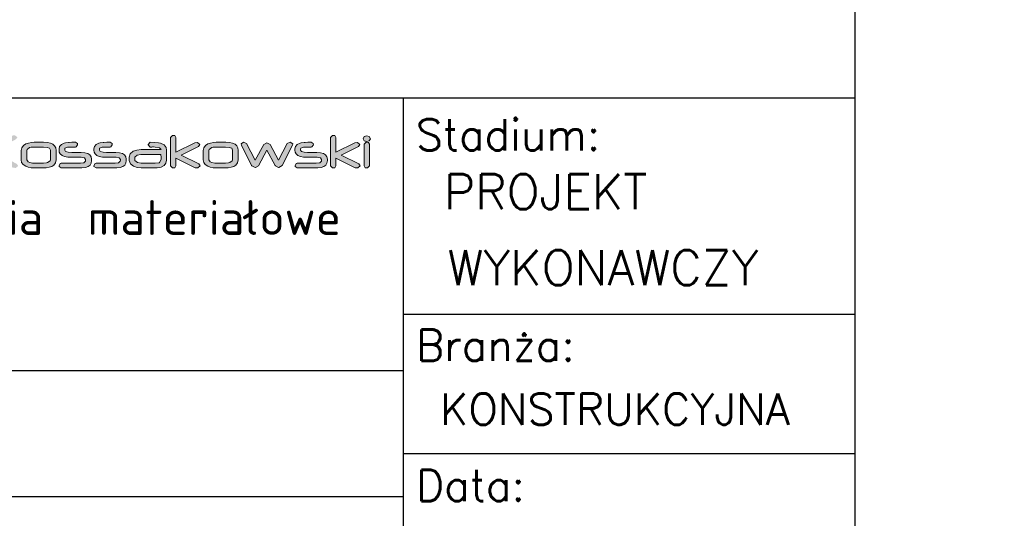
# Model space of a CAD drawing. Header units: millimetres. Extents: x -34919 to 306996, y -293018 to -145733.
# Tile 236 of 256: x 96633 to 97175, y -195855 to -195581. Entities that reach past the tile are written whole.
import ezdxf
from ezdxf.enums import TextEntityAlignment as Align

# ---------------------------------------------------------------- set-up
doc = ezdxf.new("R2010")
doc.units = ezdxf.units.MM
doc.header["$LTSCALE"] = 3
doc.layers.add('Prz', color=5, linetype='Continuous')
doc.layers.add('TABELA', color=7, linetype='Continuous')
doc.layers.add('SIATKA', color=5, linetype='Continuous', lineweight=18)
doc.styles.add('Annotative', font='txt')
doc.styles.add('NOVE3', font='romans.shx', dxfattribs={"width": 0.7})
doc.styles.add('ROMANS', font='romans.shx')

# ---------------------------------------------------------------- blocks, each defined once
blk = doc.blocks.new('structure pro')
h = blk.add_hatch(color=7)
h.dxf.hatch_style = 1
h.paths.add_polyline_path([(739.2, 22.6), (739.75, 24.09), (741.79, 25.19), (745.17, 25.58), (748.07, 25.58), (749.33, 27.39), (749.17, 28.65), (747.37, 29.9), (747.13, 29.9), (743.75, 29.75), (741, 29.43), (738.81, 28.88), (738.33, 28.65), (735.98, 27.23), (734.56, 25.19), (734.09, 22.6), (734.09, 8.31), (734.09, 7.76), (735.9, 6.34), (738.18, 6.5), (739.2, 8.31)])
h.paths.add_polyline_path([(553.28, 43.25), (550.33, 45.35), (549.87, 45.35), (544.24, 45.15), (539.6, 44.63), (536, 43.65), (535.15, 43.39), (531.22, 40.96), (528.86, 37.63), (528.08, 33.24), (528.08, 9.48), (528.21, 8.44), (531.15, 6.21), (534.95, 6.47), (536.72, 9.42), (536.72, 33.24), (537.63, 35.79), (540.91, 37.56), (546.6, 38.22), (551.38, 38.28), (553.54, 41.29)])
h.paths.add_polyline_path([(115.83, 43.25), (112.82, 45.35), (112.42, 45.35), (106.8, 45.15), (102.15, 44.63), (98.48, 43.65), (97.7, 43.39), (93.77, 40.96), (91.42, 37.63), (90.63, 33.24), (90.63, 9.48), (90.7, 8.44), (93.71, 6.21), (97.44, 6.47), (99.2, 9.42), (99.2, 33.24), (100.12, 35.79), (103.46, 37.56), (109.15, 38.22), (113.93, 38.28), (116.02, 41.29)])
h.paths.add_polyline_path([(1436.84, 35.09), (1434.56, 35.72), (1432.28, 35.09), (1431.18, 33.12), (1432.28, 31.08), (1434.56, 30.45), (1436.84, 31.08), (1437.86, 33.12)])
h.paths.add_polyline_path([(1436.13, 29.75), (1433.93, 29.98), (1432.05, 28.02), (1432.05, 8.31), (1432.99, 6.58), (1435.27, 6.34), (1437.15, 8.31), (1437.15, 28.02)])
h.paths.add_polyline_path([(1405.27, 36.11), (1403.07, 36.19), (1401.18, 34.3), (1401.18, 8.31), (1403.07, 6.34), (1405.27, 6.58), (1406.29, 8.31), (1406.29, 15.45), (1423.96, 6.58), (1426.47, 6.34), (1428.59, 8.15), (1427.33, 10.03), (1411.08, 18.12), (1426.94, 26.06), (1428.28, 27.86), (1426.08, 29.67), (1423.72, 29.51), (1406.29, 20.79), (1406.29, 34.3)])
h.paths.add_polyline_path([(1385.4, 28.65), (1383.59, 29.9), (1380.45, 29.83), (1377.94, 29.75), (1377.15, 29.67), (1374.48, 29.35), (1373.38, 29.04), (1370.71, 27.86), (1369.14, 26.13), (1368.67, 23.86), (1368.67, 22.6), (1368.82, 20.95), (1369.77, 19.22), (1371.34, 17.81), (1373.62, 16.87), (1376.6, 16.32), (1380.21, 16.08), (1388.62, 16.08), (1389.09, 16.08), (1392.07, 15.53), (1393.01, 13.96), (1393.01, 13.1), (1392.94, 12.47), (1391.44, 11.13), (1388.22, 10.74), (1370.71, 10.74), (1369.77, 10.51), (1368.75, 8.31), (1368.82, 7.68), (1370.71, 6.34), (1388.14, 6.34), (1389.64, 6.42), (1392.78, 6.81), (1395.21, 7.68), (1397.02, 9.01), (1398.04, 10.82), (1398.43, 13.1), (1398.43, 14.2), (1398.43, 14.35), (1397.96, 16.55), (1396.78, 18.28), (1394.9, 19.54), (1392.23, 20.24), (1388.85, 20.48), (1380.29, 20.48), (1377.15, 20.71), (1374.64, 21.42), (1373.85, 22.6), (1373.85, 23.86), (1373.93, 24.33), (1376.36, 25.43), (1376.68, 25.43), (1379.9, 25.51), (1383.59, 25.51), (1384.22, 25.58), (1385.55, 27.39)])
h.paths.add_polyline_path([(1324.29, 28.8), (1321.55, 29.98), (1321.47, 29.98), (1319.19, 28.33), (1319.5, 27.08), (1328.85, 8.46), (1329.09, 8.15), (1332.07, 6.74), (1332.38, 6.74), (1335.21, 8.38), (1342.99, 22.76), (1350.6, 8.46), (1350.68, 8.31), (1353.67, 6.81), (1353.98, 6.81), (1356.81, 8.46), (1366.39, 27.08), (1366.7, 28.33), (1366.7, 28.41), (1364.27, 29.98), (1361.6, 28.8), (1353.67, 13.49), (1345.89, 27.78), (1345.89, 27.86), (1342.99, 29.51), (1342.75, 29.51), (1340, 27.78), (1332.23, 13.49)])
h.paths.add_polyline_path([(1308.59, 29.67), (1305.13, 29.9), (1296.49, 29.9), (1293.98, 29.75), (1291.15, 29.2), (1288.8, 28.33), (1286.6, 26.92), (1285.11, 24.8), (1284.56, 22.36), (1284.56, 13.65), (1284.95, 11.45), (1286.36, 9.41), (1288.8, 7.83), (1290.84, 7.13), (1293.59, 6.58), (1296.49, 6.34), (1305.13, 6.34), (1307.49, 6.5), (1310.32, 6.97), (1312.59, 7.76), (1314.56, 9.01), (1316.05, 11.05), (1316.6, 13.65), (1316.6, 22.36), (1316.6, 22.44), (1316.28, 24.72), (1315.26, 26.61), (1313.69, 28.02), (1311.49, 29.04)])
h.paths.add_polyline_path([(1296.57, 25.51), (1304.97, 25.51), (1308.43, 25.19), (1310.63, 24.33), (1311.34, 22.76), (1311.34, 13.65), (1311.18, 12.86), (1308.82, 11.29), (1307.8, 11.05), (1304.97, 10.74), (1296.57, 10.74), (1295.08, 10.74), (1292.41, 11.21), (1291, 11.84), (1289.74, 13.65), (1289.74, 22.36), (1289.97, 23.39), (1292.33, 24.96), (1293.67, 25.27)], flags=16)
h.paths.add_polyline_path([(1258.48, 36.11), (1256.28, 36.19), (1254.4, 34.3), (1254.4, 8.31), (1256.28, 6.34), (1258.48, 6.58), (1259.5, 8.31), (1259.5, 15.45), (1277.17, 6.58), (1279.69, 6.34), (1281.81, 8.15), (1280.55, 10.03), (1264.29, 18.12), (1280.16, 26.06), (1281.49, 27.86), (1279.29, 29.67), (1276.94, 29.51), (1259.5, 20.79), (1259.5, 34.3)])
h.paths.add_polyline_path([(1240.1, 29.75), (1235.86, 29.9), (1233.9, 27.94), (1233.9, 27.63), (1235.86, 25.51), (1237.04, 25.51), (1237.28, 25.51), (1238.14, 25.58), (1238.85, 25.58), (1240.57, 25.51), (1244.34, 24.8), (1245.84, 23.15), (1227.54, 23.15), (1223.61, 22.76), (1220.47, 21.66), (1220.31, 21.58), (1217.56, 19.3), (1216.7, 16.16), (1216.7, 13.18), (1216.7, 13.02), (1217.72, 10.11), (1220.71, 7.83), (1223.93, 6.74), (1227.69, 6.34), (1240.34, 6.34), (1242.15, 6.42), (1245.99, 7.05), (1248.74, 8.46), (1250.39, 10.58), (1250.94, 13.41), (1250.94, 22.68), (1250.55, 24.96), (1248.66, 27.39), (1245.29, 29.04), (1243.56, 29.35)])
h.paths.add_polyline_path([(1240.42, 10.74), (1227.54, 10.74), (1224.16, 11.21), (1221.88, 13.25), (1221.88, 16.24), (1224.08, 18.2), (1227.46, 18.75), (1245.76, 18.75), (1245.76, 17.89), (1245.84, 16.71), (1245.84, 15.53), (1245.84, 14.67), (1245.84, 14.12), (1244.34, 11.29), (1244.11, 11.13)], flags=16)
h.paths.add_polyline_path([(1200.91, 28.65), (1199.11, 29.9), (1196.04, 29.83), (1193.45, 29.75), (1192.67, 29.67), (1190, 29.35), (1188.9, 29.04), (1186.31, 27.86), (1184.74, 26.13), (1184.19, 23.86), (1184.19, 22.6), (1184.42, 20.95), (1185.29, 19.22), (1186.86, 17.81), (1189.13, 16.87), (1192.12, 16.32), (1195.73, 16.08), (1204.13, 16.08), (1204.61, 16.08), (1207.59, 15.53), (1208.53, 13.96), (1208.53, 13.1), (1208.45, 12.47), (1206.96, 11.13), (1203.74, 10.74), (1186.23, 10.74), (1185.29, 10.51), (1184.26, 8.31), (1184.34, 7.68), (1186.23, 6.34), (1203.66, 6.34), (1205.16, 6.42), (1208.3, 6.81), (1210.81, 7.68), (1212.54, 9.01), (1213.56, 10.82), (1213.95, 13.1), (1213.95, 14.2), (1213.95, 14.35), (1213.48, 16.55), (1212.3, 18.28), (1210.42, 19.54), (1207.75, 20.24), (1204.37, 20.48), (1195.81, 20.48), (1192.67, 20.71), (1190.15, 21.42), (1189.37, 22.6), (1189.37, 23.86), (1189.45, 24.33), (1191.88, 25.43), (1192.2, 25.43), (1195.42, 25.51), (1199.11, 25.51), (1199.74, 25.58), (1201.07, 27.39)])
h.paths.add_polyline_path([(1169.11, 28.65), (1167.3, 29.9), (1164.16, 29.83), (1161.65, 29.75), (1160.86, 29.67), (1158.19, 29.35), (1157.09, 29.04), (1154.42, 27.86), (1152.85, 26.13), (1152.38, 23.86), (1152.38, 22.6), (1152.54, 20.95), (1153.48, 19.22), (1155.05, 17.81), (1157.33, 16.87), (1160.23, 16.32), (1163.92, 16.08), (1172.33, 16.08), (1172.72, 16.08), (1175.7, 15.53), (1176.72, 13.96), (1176.72, 13.1), (1176.65, 12.47), (1175.15, 11.13), (1171.86, 10.74), (1154.34, 10.74), (1153.48, 10.51), (1152.46, 8.31), (1152.54, 7.68), (1154.34, 6.34), (1171.86, 6.34), (1173.35, 6.42), (1176.49, 6.81), (1178.92, 7.68), (1180.73, 9.01), (1181.75, 10.82), (1182.07, 13.1), (1182.07, 14.2), (1182.07, 14.35), (1181.67, 16.55), (1180.49, 18.28), (1178.61, 19.54), (1175.94, 20.24), (1172.56, 20.48), (1163.92, 20.48), (1160.78, 20.71), (1158.35, 21.42), (1157.48, 22.6), (1157.48, 23.86), (1157.64, 24.33), (1160.08, 25.43), (1160.39, 25.43), (1163.61, 25.51), (1167.3, 25.51), (1167.93, 25.58), (1169.26, 27.39)])
h.paths.add_polyline_path([(1141.62, 29.67), (1138.16, 29.9), (1129.52, 29.9), (1127.01, 29.75), (1124.18, 29.2), (1121.83, 28.33), (1119.63, 26.92), (1118.06, 24.8), (1117.59, 22.36), (1117.59, 13.65), (1117.98, 11.45), (1119.39, 9.41), (1121.83, 7.83), (1123.87, 7.13), (1126.62, 6.58), (1129.52, 6.34), (1138.16, 6.34), (1140.52, 6.5), (1143.35, 6.97), (1145.62, 7.76), (1147.59, 9.01), (1149.08, 11.05), (1149.63, 13.65), (1149.63, 22.36), (1149.63, 22.44), (1149.24, 24.72), (1148.29, 26.61), (1146.72, 28.02), (1144.45, 29.04)])
h.paths.add_polyline_path([(1129.6, 25.51), (1138.01, 25.51), (1141.46, 25.19), (1143.66, 24.33), (1144.37, 22.76), (1144.37, 13.65), (1144.13, 12.86), (1141.85, 11.29), (1140.83, 11.05), (1138.01, 10.74), (1129.6, 10.74), (1128.11, 10.74), (1125.44, 11.21), (1123.95, 11.84), (1122.77, 13.65), (1122.77, 22.36), (1123.01, 23.39), (1125.36, 24.96), (1126.7, 25.27)], flags=16)
h.paths.add_polyline_path([(1086.96, 34.3), (1084.99, 36.19), (1082.72, 36.11), (1081.62, 34.3), (1081.62, 8.31), (1082.72, 6.58), (1084.99, 6.34), (1086.96, 8.31), (1086.96, 18.67), (1109.81, 6.66), (1112.64, 6.34), (1114.84, 8.15), (1113.58, 10.03), (1091.75, 21.58), (1112.8, 32.65), (1114.13, 34.46), (1111.93, 36.19), (1108.95, 36.03), (1086.96, 24.33)])
h.paths.add_polyline_path([(1052.94, 36.11), (1050.74, 36.19), (1048.78, 34.3), (1048.78, 20.56), (1044.07, 15.92), (1043.59, 15.14), (1044.62, 14.35), (1046.11, 14.67), (1048.78, 17.26), (1048.78, 8.31), (1049.88, 6.58), (1052.08, 6.34), (1053.96, 8.31), (1053.96, 22.29), (1058.83, 27), (1059.22, 27.78), (1058.2, 28.57), (1056.79, 28.33), (1053.96, 25.58), (1053.96, 34.3)])
h.paths.add_polyline_path([(1034.65, 29.67), (1031.51, 29.9), (1021.93, 29.9), (1019.02, 29.75), (1016.2, 29.28), (1013.92, 28.49), (1011.56, 27), (1009.99, 24.96), (1009.52, 22.44), (1009.52, 13.8), (1009.52, 13.1), (1010.38, 10.66), (1012.35, 8.54), (1013.05, 8.07), (1015.41, 7.13), (1018.63, 6.58), (1021.14, 6.42), (1022.32, 6.42), (1025.39, 6.34), (1026.01, 6.42), (1027.27, 8.31), (1027.19, 9.41), (1025.39, 10.74), (1023.89, 10.74), (1021.22, 10.82), (1018.79, 11.13), (1017.53, 11.53), (1015.49, 13.02), (1014.86, 15.45), (1014.86, 15.61), (1040.54, 15.61), (1040.86, 15.61), (1041.96, 17.73), (1041.96, 23.39), (1041.8, 24.72), (1040.62, 26.92), (1038.27, 28.57), (1037.24, 29.04)])
h.paths.add_polyline_path([(1022.71, 25.58), (1026.41, 25.58), (1028.06, 25.58), (1031.9, 25.35), (1034.73, 24.88), (1036.38, 24.01), (1036.93, 22.99), (1036.93, 20.09), (1014.7, 20.09), (1014.7, 22.76), (1015.18, 24.01), (1017.92, 25.19), (1019.89, 25.43)], flags=16)
h.paths.add_polyline_path([(965.23, 28.8), (962.48, 29.98), (962.4, 29.98), (960.04, 28.33), (960.36, 27.08), (969.78, 8.46), (969.94, 8.15), (973, 6.74), (973.32, 6.74), (976.14, 8.38), (983.84, 22.76), (991.46, 8.46), (991.54, 8.31), (994.52, 6.81), (994.91, 6.81), (997.66, 8.46), (1007.24, 27.08), (1007.64, 28.33), (1007.64, 28.41), (1005.2, 29.98), (1002.45, 28.8), (994.52, 13.49), (986.82, 27.78), (986.75, 27.86), (983.84, 29.51), (983.68, 29.51), (980.85, 27.78), (973.16, 13.49)])
h.paths.add_polyline_path([(946.61, 29.75), (942.37, 29.9), (940.41, 27.94), (940.41, 27.63), (942.37, 25.51), (943.55, 25.51), (943.79, 25.51), (944.65, 25.58), (945.36, 25.58), (947.08, 25.51), (950.85, 24.8), (952.35, 23.15), (934.05, 23.15), (930.2, 22.76), (926.98, 21.66), (926.82, 21.58), (924.07, 19.3), (923.21, 16.16), (923.21, 13.18), (923.21, 13.02), (924.23, 10.11), (927.21, 7.83), (930.43, 6.74), (934.2, 6.34), (946.85, 6.34), (948.66, 6.42), (952.5, 7.05), (955.25, 8.46), (956.9, 10.58), (957.45, 13.41), (957.45, 22.68), (957.06, 24.96), (955.17, 27.39), (951.8, 29.04), (950.07, 29.35)])
h.paths.add_polyline_path([(946.93, 10.74), (934.05, 10.74), (930.67, 11.21), (928.39, 13.25), (928.39, 16.24), (930.59, 18.2), (933.97, 18.75), (952.27, 18.75), (952.27, 17.89), (952.35, 16.71), (952.35, 15.53), (952.35, 14.67), (952.35, 14.12), (950.85, 11.29), (950.62, 11.13)], flags=16)
h.paths.add_polyline_path([(911.82, 35.95), (907.89, 36.19), (885.28, 36.19), (883.31, 34.3), (883.31, 8.31), (885.28, 6.34), (887.63, 6.58), (888.81, 8.31), (888.81, 17.02), (907.66, 17.02), (909.07, 17.1), (912.76, 17.49), (915.98, 18.52), (917.4, 19.22), (919.68, 21.66), (920.46, 24.96), (920.46, 29.59), (920.38, 30.3), (918.97, 32.97), (915.75, 34.93), (915.12, 35.17)])
h.paths.add_polyline_path([(888.81, 31.79), (907.97, 31.79), (910.41, 31.71), (913.86, 30.85), (915.04, 29.2), (915.04, 25.11), (914.57, 23.54), (912.29, 22.05), (907.97, 21.5), (888.81, 21.5)], flags=16)
h.paths.add_polyline_path([(851.51, 11.05), (852.6, 9.09), (851.51, 7.05), (849.23, 6.42), (846.95, 7.05), (845.85, 9.09), (846.95, 11.05), (849.23, 11.68)])
h.paths.add_polyline_path([(828.34, 38.54), (827.32, 38.7), (825.59, 38.07), (824.72, 36.42), (825.59, 34.77), (827.39, 34.22), (829.12, 34.85), (829.99, 36.42), (829.75, 37.36), (829.2, 38.07)])
h.paths.add_polyline_path([(842.47, 28.41), (840.82, 29.12), (838.86, 28.49), (812.39, 11.29), (810.98, 9.17), (812.16, 7.05), (814.59, 6.34), (841.69, 6.34), (841.85, 6.34), (843.73, 8.54), (843.73, 8.7), (841.69, 10.74), (820.17, 10.82), (842.47, 25.35), (843.1, 26.68)])
h.paths.add_polyline_path([(801.01, 29.59), (796.45, 29.9), (788.05, 29.9), (784.99, 29.75), (781.14, 29.04), (778.39, 27.7), (776.74, 25.74), (776.19, 23.15), (776.19, 8.31), (777.21, 6.58), (779.41, 6.34), (781.37, 8.31), (781.37, 23.23), (781.37, 23.39), (783.89, 25.35), (785.3, 25.43), (787.58, 25.51), (796.45, 25.51), (798.96, 25.51), (800.38, 25.35), (800.77, 25.27), (802.97, 23.23), (802.97, 8.31), (804.07, 6.58), (806.27, 6.34), (808.23, 8.31), (808.23, 23.23), (808, 24.8), (806.82, 27.08), (804.46, 28.65)])
h.paths.add_polyline_path([(771.79, 35.09), (769.51, 35.72), (767.24, 35.09), (766.14, 33.12), (767.24, 31.08), (769.51, 30.45), (771.79, 31.08), (772.89, 33.12)])
h.paths.add_polyline_path([(771.16, 29.75), (768.96, 29.98), (767, 28.02), (767, 8.31), (768.02, 6.58), (770.22, 6.34), (772.18, 8.31), (772.18, 28.02)])
h.paths.add_polyline_path([(730.01, 36.03), (727.81, 36.19), (725.85, 34.3), (725.85, 29.67), (710.45, 29.67), (706.84, 29.51), (703.23, 28.65), (700.56, 27.23), (698.91, 25.11), (698.2, 22.36), (698.12, 20.09), (698.12, 16.08), (698.2, 13.02), (698.52, 11.21), (699.93, 9.09), (702.44, 7.6), (705.98, 6.66), (710.53, 6.34), (718.39, 6.34), (719.49, 6.42), (723.18, 6.81), (726.4, 7.83), (727.5, 8.38), (730.17, 10.66), (731.03, 13.57), (731.03, 34.3)])
h.paths.add_polyline_path([(717.91, 10.74), (710.45, 10.74), (709.35, 10.74), (706.06, 10.98), (705.03, 11.37), (703.39, 13.96), (703.39, 22.29), (703.7, 23.39), (705.9, 24.88), (710.3, 25.35), (725.85, 25.35), (725.85, 13.73), (725.22, 12.23), (722.63, 11.13)], flags=16)
h.paths.add_polyline_path([(598.24, 45.02), (592.41, 45.35), (578.08, 45.35), (573.83, 45.15), (569.18, 44.3), (565.19, 42.73), (561.52, 40.38), (558.97, 36.97), (558.12, 32.78), (558.12, 18.38), (558.77, 14.72), (561.13, 11.25), (565.25, 8.63), (568.59, 7.46), (573.17, 6.54), (578.08, 6.21), (592.41, 6.21), (596.34, 6.34), (601.05, 7.13), (604.91, 8.57), (608.12, 10.66), (610.67, 14.07), (611.52, 18.38), (611.52, 32.85), (611.52, 33.05), (610.93, 36.84), (609.36, 39.92), (606.68, 42.27), (602.95, 43.97)])
h.paths.add_polyline_path([(578.21, 38.08), (592.15, 38.08), (597.91, 37.63), (601.58, 36.06), (602.82, 33.44), (602.82, 18.38), (602.49, 17.01), (598.63, 14.39), (596.93, 13.93), (592.22, 13.41), (578.21, 13.41), (575.72, 13.54), (571.27, 14.26), (568.85, 15.31), (566.76, 18.38), (566.76, 32.78), (567.22, 34.55), (571.14, 37.1), (573.3, 37.69)], flags=16)
h.paths.add_polyline_path([(508.97, 45.09), (502.82, 45.35), (489.14, 45.35), (484.49, 45.22), (479.71, 44.63), (476.24, 43.65), (472.71, 41.55), (470.29, 38.15), (469.44, 33.77), (469.44, -1.45), (469.57, -2.43), (472.65, -4.65), (476.31, -4.33), (478.08, -1.45), (478.08, 6.54), (504.91, 6.54), (510.08, 6.8), (514.92, 7.78), (518.65, 9.42), (521.4, 11.84), (522.97, 14.92), (523.56, 18.65), (523.56, 33.83), (523.5, 34.55), (522.78, 37.82), (520.95, 40.57), (518.07, 42.67), (514.07, 44.17)])
h.paths.add_polyline_path([(504.91, 13.74), (478.08, 13.74), (478.08, 33.5), (478.08, 33.9), (479.52, 36.25), (483.31, 37.69), (489.47, 38.15), (502.95, 38.15), (506.09, 38.08), (510.08, 37.76), (512.9, 36.84), (514.86, 33.77), (514.86, 18.52), (513.94, 16.09), (510.67, 14.33)], flags=16)
h.paths.add_polyline_path([(405.23, 45.02), (400.13, 45.41), (384.03, 45.41), (379.25, 45.22), (374.61, 44.43), (370.74, 43.06), (366.75, 40.57), (364.2, 37.17), (363.35, 32.98), (363.35, 18.58), (363.41, 17.47), (364.85, 13.41), (368.13, 9.81), (369.3, 9.09), (373.3, 7.46), (378.6, 6.47), (382.79, 6.28), (384.75, 6.21), (389.85, 6.21), (390.9, 6.28), (393.06, 9.42), (392.8, 11.32), (389.85, 13.41), (387.37, 13.48), (382.98, 13.61), (378.79, 14.13), (376.83, 14.79), (373.43, 17.34), (372.25, 21.26), (372.25, 21.59), (415.12, 21.59), (415.64, 21.59), (417.47, 25.13), (417.47, 34.55), (417.28, 36.78), (415.25, 40.44), (411.32, 43.19), (409.62, 43.91)])
h.paths.add_polyline_path([(385.4, 38.22), (391.56, 38.28), (394.24, 38.22), (400.72, 37.82), (405.37, 36.97), (408.18, 35.66), (409.1, 33.83), (409.1, 29.05), (371.99, 29.05), (371.99, 33.5), (372.84, 35.6), (377.42, 37.56), (380.69, 37.95)], flags=16)
edge = h.paths.add_edge_path()
edge.add_line((357.72, 38.28), (359.88, 41.29))
edge.add_line((359.88, 41.29), (359.62, 43.25))
edge.add_line((359.62, 43.25), (356.67, 45.35))
edge.add_line((356.67, 45.35), (356.21, 45.35))
edge.add_line((356.21, 45.35), (350.59, 45.15))
edge.add_line((350.59, 45.15), (345.94, 44.63))
edge.add_line((345.94, 44.63), (342.34, 43.65))
edge.add_line((342.34, 43.65), (341.49, 43.39))
edge.add_line((341.49, 43.39), (337.56, 40.96))
edge.add_line((337.56, 40.96), (335.21, 37.63))
edge.add_line((335.21, 37.63), (334.42, 33.24))
edge.add_line((334.42, 33.24), (334.42, 9.48))
edge.add_line((334.42, 9.48), (334.55, 8.44))
edge.add_line((334.55, 8.44), (337.5, 6.21))
edge.add_line((337.5, 6.21), (341.23, 6.47))
edge.add_line((341.23, 6.47), (343.06, 9.42))
edge.add_line((343.06, 9.42), (343.06, 33.24))
edge.add_line((343.06, 33.24), (343.98, 35.79))
edge.add_line((343.98, 35.79), (347.25, 37.56))
edge.add_line((347.25, 37.56), (352.94, 38.22))
edge.add_line((352.94, 38.22), (357.72, 38.28))
edge.add_line((357.72, 38.28), (352.94, 38.22))
h.paths.add_polyline_path([(281.74, 45.09), (278.01, 45.35), (276.96, 45.28), (274.8, 42.14), (274.8, 17.86), (274.86, 16.88), (275.65, 13.61), (277.55, 10.92), (280.49, 8.9), (284.55, 7.39), (289.66, 6.47), (295.81, 6.21), (299.87, 6.21), (300.19, 6.15), (302.74, 6.15), (304.51, 6.08), (305.23, 6.08), (311.71, 6.34), (317.14, 7.13), (321.59, 8.31), (325.06, 10.01), (327.55, 12.17), (328.99, 14.79), (329.51, 17.86), (329.51, 42.14), (329.38, 43.25), (326.31, 45.35), (322.51, 45.09), (320.74, 42.14), (320.74, 17.8), (320.74, 17.21), (319.04, 15.11), (315.05, 13.87), (308.63, 13.41), (295.81, 13.41), (293.71, 13.48), (288.02, 14.13), (284.55, 15.57), (283.44, 17.86), (283.44, 42.14)])
h.paths.add_polyline_path([(252.15, 55.69), (248.49, 55.95), (247.51, 55.89), (245.28, 52.74), (245.28, 45.02), (242.53, 45.02), (240.96, 44.83), (238.93, 41.49), (240.96, 38.08), (242.53, 37.95), (245.28, 37.89), (245.28, 9.42), (247.05, 6.47), (250.71, 6.21), (251.76, 6.28), (253.92, 9.42), (253.92, 37.89), (267.53, 37.89), (268.58, 37.95), (270.81, 41.03), (270.54, 42.93), (267.53, 45.02), (253.92, 45.02), (253.92, 52.74)])
h.paths.add_polyline_path([(236.05, 43.32), (232.91, 45.35), (198.75, 45.35), (194.17, 45.15), (189.19, 44.24), (185.33, 42.6), (182.58, 40.31), (180.95, 37.23), (180.42, 33.5), (180.42, 18.06), (181.14, 13.87), (183.43, 10.4), (187.36, 7.98), (190.18, 7.06), (194.76, 6.41), (200.58, 6.21), (232.45, 6.21), (234.35, 6.47), (236.45, 9.42), (236.19, 11.32), (233.24, 13.41), (200.84, 13.41), (199.01, 13.48), (193.45, 14.2), (190.11, 15.83), (189, 18.45), (189, 33.77), (189.98, 35.99), (193.38, 37.56), (199.4, 38.08), (232.91, 38.08), (234.35, 38.35), (236.25, 41.75)])
h.paths.add_polyline_path([(127.87, 45.09), (124.21, 45.35), (123.16, 45.28), (121, 42.14), (121, 17.86), (121, 16.88), (121.85, 13.61), (123.75, 10.92), (126.69, 8.9), (130.75, 7.39), (135.79, 6.47), (141.94, 6.21), (146, 6.21), (146.33, 6.15), (148.88, 6.15), (150.71, 6.08), (151.43, 6.08), (157.85, 6.34), (163.28, 7.13), (167.79, 8.31), (171.2, 10.01), (173.68, 12.17), (175.19, 14.79), (175.65, 17.86), (175.65, 42.14), (175.58, 43.25), (172.44, 45.35), (168.71, 45.09), (166.94, 42.14), (166.94, 17.8), (166.88, 17.21), (165.24, 15.11), (161.18, 13.87), (154.83, 13.41), (141.94, 13.41), (139.91, 13.48), (134.15, 14.13), (130.75, 15.57), (129.57, 17.86), (129.57, 42.14)])
h.paths.add_polyline_path([(69.3, 55.69), (65.63, 55.95), (64.65, 55.89), (62.49, 52.74), (62.49, 45.02), (59.67, 45.02), (58.1, 44.83), (56.07, 41.49), (58.1, 38.08), (59.67, 37.95), (62.49, 37.89), (62.49, 9.42), (64.19, 6.47), (67.92, 6.21), (68.9, 6.28), (71.06, 9.42), (71.06, 37.89), (84.68, 37.89), (85.79, 37.95), (87.95, 41.03), (87.69, 42.93), (84.68, 45.02), (71.06, 45.02), (71.06, 52.74)])
h.paths.add_polyline_path([(31.73, 43.25), (28.78, 45.35), (23.55, 45.35), (19.29, 45.15), (17.98, 45.09), (13.6, 44.5), (11.7, 44.04), (7.38, 42.08), (4.7, 39.13), (3.85, 35.34), (3.85, 33.18), (4.18, 30.49), (5.68, 27.61), (8.3, 25.32), (12.09, 23.69), (17.07, 22.77), (23.16, 22.44), (37.16, 22.44), (37.88, 22.44), (42.85, 21.46), (44.49, 18.84), (44.49, 17.4), (44.36, 16.36), (41.87, 14.2), (36.44, 13.41), (7.25, 13.41), (5.75, 13.15), (4.04, 9.42), (4.18, 8.37), (7.25, 6.21), (36.38, 6.21), (38.8, 6.28), (44.1, 6.93), (48.16, 8.44), (51.1, 10.66), (52.87, 13.61), (53.46, 17.4), (53.46, 19.17), (53.46, 19.5), (52.74, 23.16), (50.77, 26.04), (47.57, 28.14), (43.18, 29.38), (37.49, 29.77), (23.22, 29.77), (17.98, 30.03), (13.86, 31.21), (12.49, 33.31), (12.49, 35.34), (12.62, 36.12), (16.74, 37.95), (17.26, 38.02), (22.57, 38.08), (28.78, 38.08), (29.83, 38.22), (31.99, 41.29)])
edge = h.paths.add_edge_path()
edge.add_line((748.07, 25.58), (745.17, 25.58))
edge.add_line((551.38, 38.28), (546.6, 38.22))
edge.add_line((113.93, 38.28), (109.15, 38.22))
at = {"color": 7, "lineweight": 0}
for p, q in [((1256.28, 36.19), (1254.4, 34.3)), ((1258.48, 36.11), (1256.28, 36.19)), ((1403.07, 36.19), (1401.18, 34.3)), ((1405.27, 36.11), (1403.07, 36.19)), ((1121.83, 28.33), (1119.63, 26.92)), ((1124.18, 29.2), (1121.83, 28.33)), ((1127.01, 29.75), (1124.18, 29.2)), ((1129.52, 29.9), (1127.01, 29.75)), ((1138.16, 29.9), (1129.52, 29.9)), ((1141.62, 29.67), (1138.16, 29.9)), ((1144.45, 29.04), (1141.62, 29.67)), ((1146.72, 28.02), (1144.45, 29.04)), ((1148.29, 26.61), (1146.72, 28.02)), ((1154.42, 27.86), (1152.85, 26.13)), ((1157.09, 29.04), (1154.42, 27.86)), ((1158.19, 29.35), (1157.09, 29.04)), ((1160.86, 29.67), (1158.19, 29.35)), ((1161.65, 29.75), (1160.86, 29.67)), ((1164.16, 29.83), (1161.65, 29.75)), ((1167.3, 29.9), (1164.16, 29.83)), ((1169.11, 28.65), (1167.3, 29.9)), ((1167.93, 25.58), (1169.26, 27.39)), ((1169.26, 27.39), (1169.11, 28.65)), ((1186.31, 27.86), (1184.74, 26.13)), ((1188.9, 29.04), (1186.31, 27.86)), ((1190, 29.35), (1188.9, 29.04)), ((1192.67, 29.67), (1190, 29.35)), ((1193.45, 29.75), (1192.67, 29.67)), ((1196.04, 29.83), (1193.45, 29.75)), ((1199.11, 29.9), (1196.04, 29.83)), ((1200.91, 28.65), (1199.11, 29.9)), ((1199.74, 25.58), (1201.07, 27.39)), ((1201.07, 27.39), (1200.91, 28.65)), ((1235.86, 29.9), (1233.9, 27.94)), ((1233.9, 27.94), (1233.9, 27.63)), ((1233.9, 27.63), (1235.86, 25.51)), ((1240.1, 29.75), (1235.86, 29.9)), ((1243.56, 29.35), (1240.1, 29.75)), ((1245.29, 29.04), (1243.56, 29.35)), ((1248.66, 27.39), (1245.29, 29.04)), ((1250.55, 24.96), (1248.66, 27.39)), ((1254.4, 34.3), (1254.4, 8.31)), ((1259.5, 34.3), (1258.48, 36.11)), ((1259.5, 20.79), (1259.5, 34.3)), ((1276.94, 29.51), (1259.5, 20.79)), ((1279.29, 29.67), (1276.94, 29.51)), ((1281.49, 27.86), (1279.29, 29.67)), ((1280.16, 26.06), (1281.49, 27.86)), ((1288.8, 28.33), (1286.6, 26.92)), ((1291.15, 29.2), (1288.8, 28.33)), ((1293.98, 29.75), (1291.15, 29.2)), ((1296.49, 29.9), (1293.98, 29.75)), ((1305.13, 29.9), (1296.49, 29.9)), ((1308.59, 29.67), (1305.13, 29.9)), ((1311.49, 29.04), (1308.59, 29.67)), ((1313.69, 28.02), (1311.49, 29.04)), ((1315.26, 26.61), (1313.69, 28.02)), ((1321.47, 29.98), (1319.19, 28.33)), ((1319.19, 28.33), (1319.5, 27.08)), ((1321.55, 29.98), (1321.47, 29.98)), ((1324.29, 28.8), (1321.55, 29.98)), ((1332.23, 13.49), (1324.29, 28.8)), ((1340, 27.78), (1332.23, 13.49)), ((1342.75, 29.51), (1340, 27.78)), ((1342.99, 29.51), (1342.75, 29.51)), ((1345.89, 27.86), (1342.99, 29.51)), ((1345.89, 27.78), (1345.89, 27.86)), ((1353.67, 13.49), (1345.89, 27.78)), ((1361.6, 28.8), (1353.67, 13.49)), ((1364.27, 29.98), (1361.6, 28.8)), ((1366.7, 28.41), (1364.27, 29.98)), ((1366.39, 27.08), (1366.7, 28.33)), ((1366.7, 28.33), (1366.7, 28.41)), ((1370.71, 27.86), (1369.14, 26.13)), ((1373.38, 29.04), (1370.71, 27.86)), ((1374.48, 29.35), (1373.38, 29.04)), ((1377.15, 29.67), (1374.48, 29.35)), ((1377.94, 29.75), (1377.15, 29.67)), ((1380.45, 29.83), (1377.94, 29.75)), ((1383.59, 29.9), (1380.45, 29.83)), ((1385.4, 28.65), (1383.59, 29.9)), ((1384.22, 25.58), (1385.55, 27.39)), ((1385.55, 27.39), (1385.4, 28.65)), ((1401.18, 34.3), (1401.18, 8.31)), ((1406.29, 34.3), (1405.27, 36.11)), ((1406.29, 20.79), (1406.29, 34.3)), ((1423.72, 29.51), (1406.29, 20.79)), ((1426.08, 29.67), (1423.72, 29.51)), ((1428.28, 27.86), (1426.08, 29.67)), ((1426.94, 26.06), (1428.28, 27.86)), ((1432.28, 35.09), (1431.18, 33.12)), ((1431.18, 33.12), (1432.28, 31.08)), ((1433.93, 29.98), (1432.05, 28.02)), ((1432.05, 28.02), (1432.05, 8.31)), ((1434.56, 35.72), (1432.28, 35.09)), ((1432.28, 31.08), (1434.56, 30.45)), ((1436.13, 29.75), (1433.93, 29.98)), ((1436.84, 35.09), (1434.56, 35.72)), ((1434.56, 30.45), (1436.84, 31.08)), ((1437.15, 28.02), (1436.13, 29.75)), ((1437.86, 33.12), (1436.84, 35.09)), ((1436.84, 31.08), (1437.86, 33.12)), ((1437.15, 8.31), (1437.15, 28.02)), ((1118.06, 24.8), (1117.59, 22.36)), ((1117.59, 22.36), (1117.59, 13.65)), ((1119.63, 26.92), (1118.06, 24.8)), ((1122.77, 22.36), (1123.01, 23.39)), ((1122.77, 13.65), (1122.77, 22.36)), ((1123.01, 23.39), (1125.36, 24.96)), ((1125.36, 24.96), (1126.7, 25.27)), ((1126.7, 25.27), (1129.6, 25.51)), ((1129.6, 25.51), (1138.01, 25.51)), ((1138.01, 25.51), (1141.46, 25.19)), ((1141.46, 25.19), (1143.66, 24.33)), ((1143.66, 24.33), (1144.37, 22.76)), ((1144.37, 22.76), (1144.37, 13.65)), ((1149.24, 24.72), (1148.29, 26.61)), ((1149.63, 22.44), (1149.24, 24.72)), ((1149.63, 22.36), (1149.63, 22.44)), ((1149.63, 13.65), (1149.63, 22.36)), ((1152.85, 26.13), (1152.38, 23.86)), ((1152.38, 23.86), (1152.38, 22.6)), ((1152.38, 22.6), (1152.54, 20.95)), ((1152.54, 20.95), (1153.48, 19.22)), ((1153.48, 19.22), (1155.05, 17.81)), ((1157.48, 23.86), (1157.64, 24.33)), ((1157.48, 22.6), (1157.48, 23.86)), ((1158.35, 21.42), (1157.48, 22.6)), ((1157.64, 24.33), (1160.08, 25.43)), ((1160.78, 20.71), (1158.35, 21.42)), ((1160.08, 25.43), (1160.39, 25.43)), ((1160.39, 25.43), (1163.61, 25.51)), ((1163.92, 20.48), (1160.78, 20.71)), ((1163.61, 25.51), (1167.3, 25.51)), ((1172.56, 20.48), (1163.92, 20.48)), ((1167.3, 25.51), (1167.93, 25.58)), ((1175.94, 20.24), (1172.56, 20.48)), ((1178.61, 19.54), (1175.94, 20.24)), ((1180.49, 18.28), (1178.61, 19.54)), ((1181.67, 16.55), (1180.49, 18.28)), ((1184.74, 26.13), (1184.19, 23.86)), ((1184.19, 23.86), (1184.19, 22.6)), ((1184.19, 22.6), (1184.42, 20.95)), ((1184.42, 20.95), (1185.29, 19.22)), ((1185.29, 19.22), (1186.86, 17.81)), ((1189.37, 23.86), (1189.45, 24.33)), ((1189.37, 22.6), (1189.37, 23.86)), ((1190.15, 21.42), (1189.37, 22.6)), ((1189.45, 24.33), (1191.88, 25.43)), ((1192.67, 20.71), (1190.15, 21.42)), ((1191.88, 25.43), (1192.2, 25.43)), ((1192.2, 25.43), (1195.42, 25.51)), ((1195.81, 20.48), (1192.67, 20.71)), ((1195.42, 25.51), (1199.11, 25.51)), ((1204.37, 20.48), (1195.81, 20.48)), ((1199.11, 25.51), (1199.74, 25.58)), ((1207.75, 20.24), (1204.37, 20.48)), ((1210.42, 19.54), (1207.75, 20.24)), ((1212.3, 18.28), (1210.42, 19.54)), ((1213.48, 16.55), (1212.3, 18.28)), ((1217.56, 19.3), (1216.7, 16.16)), ((1220.31, 21.58), (1217.56, 19.3)), ((1220.47, 21.66), (1220.31, 21.58)), ((1223.61, 22.76), (1220.47, 21.66)), ((1221.88, 16.24), (1224.08, 18.2)), ((1227.54, 23.15), (1223.61, 22.76)), ((1224.08, 18.2), (1227.46, 18.75)), ((1227.46, 18.75), (1245.76, 18.75)), ((1245.84, 23.15), (1227.54, 23.15)), ((1227.54, 23.15), (1227.54, 23.15)), ((1235.86, 25.51), (1237.04, 25.51)), ((1237.04, 25.51), (1237.28, 25.51)), ((1237.28, 25.51), (1238.14, 25.58)), ((1238.14, 25.58), (1238.85, 25.58)), ((1238.85, 25.58), (1240.57, 25.51)), ((1240.57, 25.51), (1244.34, 24.8)), ((1244.34, 24.8), (1245.84, 23.15)), ((1245.76, 18.75), (1245.76, 17.89)), ((1250.94, 22.68), (1250.55, 24.96)), ((1250.94, 13.41), (1250.94, 22.68)), ((1259.5, 20.79), (1259.5, 20.79)), ((1264.29, 18.12), (1280.16, 26.06)), ((1280.55, 10.03), (1264.29, 18.12)), ((1285.11, 24.8), (1284.56, 22.36)), ((1284.56, 22.36), (1284.56, 13.65)), ((1286.6, 26.92), (1285.11, 24.8)), ((1289.74, 22.36), (1289.97, 23.39)), ((1289.74, 13.65), (1289.74, 22.36)), ((1289.97, 23.39), (1292.33, 24.96)), ((1292.33, 24.96), (1293.67, 25.27)), ((1293.67, 25.27), (1296.57, 25.51)), ((1296.57, 25.51), (1304.97, 25.51)), ((1304.97, 25.51), (1308.43, 25.19)), ((1308.43, 25.19), (1310.63, 24.33)), ((1310.63, 24.33), (1311.34, 22.76)), ((1311.34, 22.76), (1311.34, 13.65)), ((1316.28, 24.72), (1315.26, 26.61)), ((1316.6, 22.44), (1316.28, 24.72)), ((1316.6, 22.36), (1316.6, 22.44)), ((1316.6, 13.65), (1316.6, 22.36)), ((1319.5, 27.08), (1328.85, 8.46)), ((1335.21, 8.38), (1342.99, 22.76)), ((1342.99, 22.76), (1350.6, 8.46)), ((1356.81, 8.46), (1366.39, 27.08)), ((1369.14, 26.13), (1368.67, 23.86)), ((1368.67, 23.86), (1368.67, 22.6)), ((1368.67, 22.6), (1368.82, 20.95)), ((1368.82, 20.95), (1369.77, 19.22)), ((1369.77, 19.22), (1371.34, 17.81)), ((1373.85, 23.86), (1373.93, 24.33)), ((1373.85, 22.6), (1373.85, 23.86)), ((1374.64, 21.42), (1373.85, 22.6)), ((1373.93, 24.33), (1376.36, 25.43)), ((1377.15, 20.71), (1374.64, 21.42)), ((1376.36, 25.43), (1376.68, 25.43)), ((1376.68, 25.43), (1379.9, 25.51)), ((1380.29, 20.48), (1377.15, 20.71)), ((1379.9, 25.51), (1383.59, 25.51)), ((1388.85, 20.48), (1380.29, 20.48)), ((1383.59, 25.51), (1384.22, 25.58)), ((1392.23, 20.24), (1388.85, 20.48)), ((1394.9, 19.54), (1392.23, 20.24)), ((1396.78, 18.28), (1394.9, 19.54)), ((1397.96, 16.55), (1396.78, 18.28)), ((1406.29, 20.79), (1406.29, 20.79)), ((1411.08, 18.12), (1426.94, 26.06)), ((1427.33, 10.03), (1411.08, 18.12)), ((1117.59, 13.65), (1117.98, 11.45)), ((1117.98, 11.45), (1119.39, 9.41)), ((1119.39, 9.41), (1121.83, 7.83)), ((1123.95, 11.84), (1122.77, 13.65)), ((1125.44, 11.21), (1123.95, 11.84)), ((1128.11, 10.74), (1125.44, 11.21)), ((1129.6, 10.74), (1128.11, 10.74)), ((1138.01, 10.74), (1129.6, 10.74)), ((1140.83, 11.05), (1138.01, 10.74)), ((1141.85, 11.29), (1140.83, 11.05)), ((1144.13, 12.86), (1141.85, 11.29)), ((1144.37, 13.65), (1144.13, 12.86)), ((1147.59, 9.01), (1149.08, 11.05)), ((1149.08, 11.05), (1149.63, 13.65)), ((1153.48, 10.51), (1152.46, 8.31)), ((1154.34, 10.74), (1153.48, 10.51)), ((1171.86, 10.74), (1154.34, 10.74)), ((1155.05, 17.81), (1157.33, 16.87)), ((1157.33, 16.87), (1160.23, 16.32)), ((1160.23, 16.32), (1163.92, 16.08)), ((1163.92, 16.08), (1172.33, 16.08)), ((1175.15, 11.13), (1171.86, 10.74)), ((1172.33, 16.08), (1172.72, 16.08)), ((1172.72, 16.08), (1175.7, 15.53)), ((1176.65, 12.47), (1175.15, 11.13)), ((1175.7, 15.53), (1176.72, 13.96)), ((1176.72, 13.1), (1176.65, 12.47)), ((1176.72, 13.96), (1176.72, 13.1)), ((1180.73, 9.01), (1181.75, 10.82)), ((1182.07, 14.35), (1181.67, 16.55)), ((1181.75, 10.82), (1182.07, 13.1)), ((1182.07, 14.2), (1182.07, 14.35)), ((1182.07, 13.1), (1182.07, 14.2)), ((1185.29, 10.51), (1184.26, 8.31)), ((1186.23, 10.74), (1185.29, 10.51)), ((1203.74, 10.74), (1186.23, 10.74)), ((1186.86, 17.81), (1189.13, 16.87)), ((1189.13, 16.87), (1192.12, 16.32)), ((1192.12, 16.32), (1195.73, 16.08)), ((1195.73, 16.08), (1204.13, 16.08)), ((1206.96, 11.13), (1203.74, 10.74)), ((1204.13, 16.08), (1204.61, 16.08)), ((1204.61, 16.08), (1207.59, 15.53)), ((1208.45, 12.47), (1206.96, 11.13)), ((1207.59, 15.53), (1208.53, 13.96)), ((1208.53, 13.1), (1208.45, 12.47)), ((1208.53, 13.96), (1208.53, 13.1)), ((1212.54, 9.01), (1213.56, 10.82)), ((1213.95, 14.35), (1213.48, 16.55)), ((1213.56, 10.82), (1213.95, 13.1)), ((1213.95, 14.2), (1213.95, 14.35)), ((1213.95, 13.1), (1213.95, 14.2)), ((1216.7, 16.16), (1216.7, 13.18)), ((1216.7, 13.18), (1216.7, 13.02)), ((1216.7, 13.02), (1217.72, 10.11)), ((1217.72, 10.11), (1220.71, 7.83)), ((1221.88, 13.25), (1221.88, 16.24)), ((1224.16, 11.21), (1221.88, 13.25)), ((1227.54, 10.74), (1224.16, 11.21)), ((1240.42, 10.74), (1227.54, 10.74)), ((1244.11, 11.13), (1240.42, 10.74)), ((1244.34, 11.29), (1244.11, 11.13)), ((1245.84, 14.12), (1244.34, 11.29)), ((1245.76, 17.89), (1245.84, 16.71)), ((1245.84, 16.71), (1245.84, 15.53)), ((1245.84, 15.53), (1245.84, 14.67)), ((1245.84, 14.67), (1245.84, 14.12)), ((1248.74, 8.46), (1250.39, 10.58)), ((1250.39, 10.58), (1250.94, 13.41)), ((1259.5, 15.45), (1277.17, 6.58)), ((1259.5, 8.31), (1259.5, 15.45)), ((1281.81, 8.15), (1280.55, 10.03)), ((1284.56, 13.65), (1284.95, 11.45)), ((1284.95, 11.45), (1286.36, 9.41)), ((1286.36, 9.41), (1288.8, 7.83)), ((1291, 11.84), (1289.74, 13.65)), ((1292.41, 11.21), (1291, 11.84)), ((1295.08, 10.74), (1292.41, 11.21)), ((1296.57, 10.74), (1295.08, 10.74)), ((1304.97, 10.74), (1296.57, 10.74)), ((1307.8, 11.05), (1304.97, 10.74)), ((1308.82, 11.29), (1307.8, 11.05)), ((1311.18, 12.86), (1308.82, 11.29)), ((1311.34, 13.65), (1311.18, 12.86)), ((1314.56, 9.01), (1316.05, 11.05)), ((1316.05, 11.05), (1316.6, 13.65)), ((1369.77, 10.51), (1368.75, 8.31)), ((1370.71, 10.74), (1369.77, 10.51)), ((1388.22, 10.74), (1370.71, 10.74)), ((1371.34, 17.81), (1373.62, 16.87)), ((1373.62, 16.87), (1376.6, 16.32)), ((1376.6, 16.32), (1380.21, 16.08)), ((1380.21, 16.08), (1388.62, 16.08)), ((1391.44, 11.13), (1388.22, 10.74)), ((1388.62, 16.08), (1389.09, 16.08)), ((1389.09, 16.08), (1392.07, 15.53)), ((1392.94, 12.47), (1391.44, 11.13)), ((1392.07, 15.53), (1393.01, 13.96)), ((1393.01, 13.1), (1392.94, 12.47)), ((1393.01, 13.96), (1393.01, 13.1)), ((1397.02, 9.01), (1398.04, 10.82)), ((1398.43, 14.35), (1397.96, 16.55)), ((1398.04, 10.82), (1398.43, 13.1)), ((1398.43, 14.2), (1398.43, 14.35)), ((1398.43, 13.1), (1398.43, 14.2)), ((1406.29, 15.45), (1423.96, 6.58)), ((1406.29, 8.31), (1406.29, 15.45)), ((1428.59, 8.15), (1427.33, 10.03)), ((1121.83, 7.83), (1123.87, 7.13)), ((1123.87, 7.13), (1126.62, 6.58)), ((1126.62, 6.58), (1129.52, 6.34)), ((1129.52, 6.34), (1138.16, 6.34)), ((1138.16, 6.34), (1140.52, 6.5)), ((1140.52, 6.5), (1143.35, 6.97)), ((1143.35, 6.97), (1145.62, 7.76)), ((1145.62, 7.76), (1147.59, 9.01)), ((1152.46, 8.31), (1152.54, 7.68)), ((1152.54, 7.68), (1154.34, 6.34)), ((1154.34, 6.34), (1171.86, 6.34)), ((1171.86, 6.34), (1173.35, 6.42)), ((1173.35, 6.42), (1176.49, 6.81)), ((1176.49, 6.81), (1178.92, 7.68)), ((1178.92, 7.68), (1180.73, 9.01)), ((1184.26, 8.31), (1184.34, 7.68)), ((1184.34, 7.68), (1186.23, 6.34)), ((1186.23, 6.34), (1203.66, 6.34)), ((1203.66, 6.34), (1205.16, 6.42)), ((1205.16, 6.42), (1208.3, 6.81)), ((1208.3, 6.81), (1210.81, 7.68)), ((1210.81, 7.68), (1212.54, 9.01)), ((1220.71, 7.83), (1220.71, 7.83)), ((1220.71, 7.83), (1223.93, 6.74)), ((1223.93, 6.74), (1227.69, 6.34)), ((1227.69, 6.34), (1240.34, 6.34)), ((1240.34, 6.34), (1242.15, 6.42)), ((1242.15, 6.42), (1245.99, 7.05)), ((1245.99, 7.05), (1248.74, 8.46)), ((1254.4, 8.31), (1256.28, 6.34)), ((1256.28, 6.34), (1258.48, 6.58)), ((1258.48, 6.58), (1259.5, 8.31)), ((1277.17, 6.58), (1279.69, 6.34)), ((1279.69, 6.34), (1281.81, 8.15)), ((1288.8, 7.83), (1290.84, 7.13)), ((1290.84, 7.13), (1293.59, 6.58)), ((1293.59, 6.58), (1296.49, 6.34)), ((1296.49, 6.34), (1305.13, 6.34)), ((1305.13, 6.34), (1307.49, 6.5)), ((1307.49, 6.5), (1310.32, 6.97)), ((1310.32, 6.97), (1312.59, 7.76)), ((1312.59, 7.76), (1314.56, 9.01)), ((1328.85, 8.46), (1329.09, 8.15)), ((1329.09, 8.15), (1332.07, 6.74)), ((1332.07, 6.74), (1332.38, 6.74)), ((1332.38, 6.74), (1335.21, 8.38)), ((1350.6, 8.46), (1350.68, 8.31)), ((1350.68, 8.31), (1353.67, 6.81)), ((1353.67, 6.81), (1353.98, 6.81)), ((1353.98, 6.81), (1356.81, 8.46)), ((1368.75, 8.31), (1368.82, 7.68)), ((1368.82, 7.68), (1370.71, 6.34)), ((1370.71, 6.34), (1388.14, 6.34)), ((1388.14, 6.34), (1389.64, 6.42)), ((1389.64, 6.42), (1392.78, 6.81)), ((1392.78, 6.81), (1395.21, 7.68)), ((1395.21, 7.68), (1397.02, 9.01)), ((1401.18, 8.31), (1403.07, 6.34)), ((1403.07, 6.34), (1405.27, 6.58)), ((1405.27, 6.58), (1406.29, 8.31)), ((1423.96, 6.58), (1426.47, 6.34)), ((1426.47, 6.34), (1428.59, 8.15)), ((1432.05, 8.31), (1432.99, 6.58)), ((1432.99, 6.58), (1435.27, 6.34)), ((1435.27, 6.34), (1437.15, 8.31))]:
    blk.add_line(p, q, dxfattribs=at)
blk = doc.blocks.new('A$C72E22663')
at = {"layer": 'Prz'}
blk.add_lwpolyline([(-1140, 0), (0, 0), (0, 459.29), (-1140, 459.29)], close=True, dxfattribs=at)
at = {"layer": 'TABELA', "color": 3}
for p, q in [((-248.8, 459.29), (-248.8, 0)), ((-248.8, 340.5), (0, 340.5)), ((-1140, 309.42), (-248.8, 309.42)), ((-248.8, 263.88), (0, 263.88)), ((-1140, 240.18), (-248.8, 240.18))]:
    blk.add_line(p, q, dxfattribs=at)
at = {"color": 7, "xscale": 0.6000000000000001, "yscale": 0.6000000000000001, "zscale": 0.6000000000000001}
blk.add_blockref('structure pro', (-1129.49, 417.06), dxfattribs=at)
at = {"layer": 'TABELA', "color": 4, "style": 'ROMANS'}
for s, p in [('Stadium:', (-241.7, 430.49)), ('Branża:', (-241.7, 314.69)), ('Data:', (-241.7, 237.58))]:
    blk.add_text(s, height=17.28, rotation=360, dxfattribs=at).set_placement(p)
at = {"layer": 'TABELA', "color": 2, "style": 'ROMANS'}
for s, height, p in [('PROJEKT', 19.2, (-226.33, 407.77)), ('WYKONAWCZY', 19.2, (-224.32, 366.01)), ('KONSTRUKCYJNA', 17.28, (-228.44, 288.21))]:
    blk.add_text(s, height=height, dxfattribs=at).set_placement(p, align=Align.MIDDLE_LEFT)
at = {"layer": 'TABELA', "color": 3, "insert": (-1127.87, 403.18), "char_height": 23, "width": 879.0694, "attachment_point": 1, "rotation": 360, "style": 'Annotative'}
blk.add_mtext('{\\fISOCPEUR|b0|i0|c238|p34;\\H0.83333x;\\C7;projekty  budowlane - ekspertyzy  techniczne - badania  materiałowe}', dxfattribs=at)

msp = doc.modelspace()

# ---------------------------------------------------------------- linework, layer by layer
at = {"layer": 'Prz', "elevation": 0}
msp.add_lwpolyline([(92993.087, -196083.303), (97093.087, -196083.303), (97093.087, -193183.303), (92993.087, -193183.303)], close=True, dxfattribs=at)

# ---------------------------------------------------------------- block references
at = {"layer": 'SIATKA', "color": 42}
msp.add_blockref('A$C72E22663', (97093.087, -196083.303, 0), dxfattribs=at)

# ---------------------------------------------------------------- texts
at = {"color": 20, "insert": (33837.901, -182331.101), "char_height": 300, "width": 16331.01415, "attachment_point": 1, "style": 'NOVE3'}
msp.add_mtext('{\\C1;Wytyczne montażowe\\P\\H0.83333x;\\C3;Podczas montażu należy bezwzględnie przestrzegać dopuszczalnych tolerancji z uwagi na ścisłe dopasowanie elementów amortyzujących ugięcia dźwigarów przekrycia auli.\\P\\H1.2x;\\C1;\\PZabezpieczenia antykorozyjne.\\C256;\\P\\H0.83333x;\\C3;Wszystkie elementy stalowe konstrukcji należy poddać ocynkowaniu ogniowemu.\\PKonstrukcje przeznaczone do cynkowania ogniowego powinny odpowiadać następującym warunkom:\\P\\pl900;^I1. Spoiny powinny być wykonane metodą półautomatyczną w osłonie gazów ochronnych. Nie zaleca się spawania elektrodą otuloną, ze względu na złą jakość powłoki cynkowej na spoinach.\\P^I2. Powierzchnia konstrukcji powinna być wolna od: zawalcowań, zgorzelin, odprysków po spawaniu, ostrych krawędzi, zanieczyszczeń farbami, olejami, emulsjami oraz innymi materiałami stosowanymi przy trasowaniu, znakowaniu, spawaniu, wierceniu itp. W przypadku spawania elektrodą należy dokładnie usunąć otulinę spawalniczą w celu zminimalizowania wad powłoki. Po ocynkowaniu uwydatnią się wady jakości powierzchni stali np. zawalcowania, rysy traserskie, zeszlifowania, pory, odpryski spawalnicze, wadliwe spoiny.\\P^I3. Elementy konstrukcyjne powinny posiadać odpowiednie otwory technologiczne do odpowietrzenia, swobodnego przepływu cynku zewnątrz i wewnątrz elementu oraz do podwieszenia (mogą być przyspawane uchwyty z blachy z otworami).\\P^I4. W przypadku powierzchni spawanych na zakładkę, spoina powinna być szczelna ze wszystkich stron (spawana na około), a nakładki szczelnie przylegać do konstrukcji. Przekroje skrzynkowe oraz powierzchnie nakładające się mogą powodować uszkodzenie konstrukcji - pękanie spoin.\\P^I5. Każdy element konstrukcyjny powinien składać się z jednego gatunku stali.\\P^I6. Konstrukcje nie powinny posiadać małych szczelin lub wnęk. Spoiny powinny być szczelne i zamknięte wokół elementu, ponieważ w przeciwnym przypadku mogą po cynkowaniu wylewać się z nich resztki topnika i kwasu pogarszając jakość powłoki (tzw. "krwawe wycieki").\\P^I7. Naddatek wymiarowy dla otworów pod śruby powinien wynosić 1 - 2 mm.\\PTermiczne oddziaływanie kąpieli cynkowej uwalnia w elementach naprężenia wewnętrzne, co może powodować odkształcenia. Szczególnie uwidacznia się to w elementach spawanych. Dotyczy to także dwuteowników spawanych, których odkształcenia po cynkowaniu mogą przekroczyć dopuszczalne normy, oraz nie usztywnionych arkuszy blach i otwartych kształtowników giętych.\\P\\C256;\\P\\pl0;\\H1.2x;\\C1;Malowanie konstrukcji.\\P\\H0.83333x;\\C3;Wszystkie elementy stalowe konstrukcji należy pomalować proszkowo na kolor RAL 9011}', dxfattribs=at)

doc.saveas('drawing.dxf')
